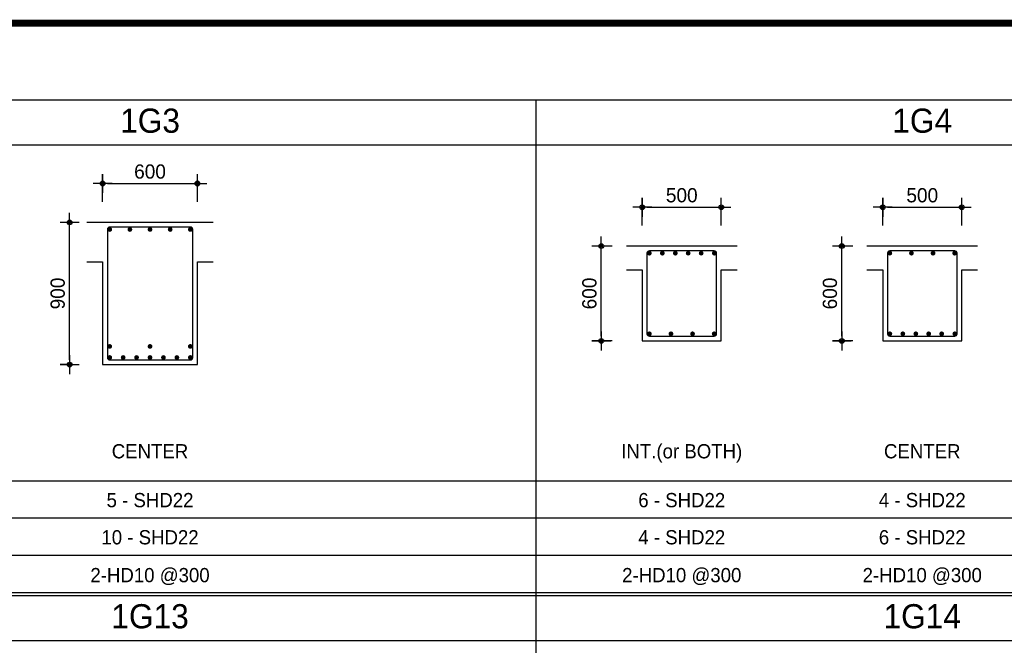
# Model space of a CAD drawing. Header units: millimetres. Extents: x 3445018 to 4174071, y -6064565 to -5122887.
# Tile 22 of 192: x 3682799 to 3689028, y -5828982 to -5825023. Entities that reach past the tile are written whole.
import ezdxf
from ezdxf.enums import TextEntityAlignment as Align

# ---------------------------------------------------------------- set-up
doc = ezdxf.new("R2010")
doc.units = ezdxf.units.MM
doc.header["$MEASUREMENT"] = 0
doc.layers.get('DEFPOINTS').update_dxf_attribs({"linetype": 'CONTINUOUS'})
for name, color, linetype in [('A_GE_FORM', 7, 'CONTINUOUS'), ('DIM', 7, 'CONTINUOUS'), ('guide', 9, 'CONTINUOUS'), ('S-BAR-SEC', 4, 'CONTINUOUS'), ('SO-252', 252, 'CONTINUOUS'), ('WA1', 2, 'CONTINUOUS'), ('WA2', 3, 'CONTINUOUS'), ('문자', 2, 'CONTINUOUS')]:
    doc.layers.add(name, color=color, linetype=linetype)
doc.styles.add('HY울릉도 L', font='txt')
doc.styles.add('SDP-S', font='txt')
doc.styles.add('돋움', font='txt')
doc.dimstyles.new('SMDI-3', dxfattribs={"dimtxt": 3, "dimasz": 1, "dimexe": 2, "dimexo": 3, "dimgap": 1, "dimtad": 1, "dimdsep": 46, "dimtxsty": 'HY울릉도 L', "dimblk": 'Z_DOT', "dimcen": 2.5, "dimdle": 1.5, "dimclrd": 1, "dimclre": 1, "dimclrt": 2, "dimadec": 0, "dimazin": 0, "dimtfac": 1, "dimtix": 1, "dimtmove": 2, "dimatfit": 3, "dimldrblk": 'Z_DOT', "dimfxl": 2, "dimtvp": 1, "dimtolj": 1, "dimtzin": 0, "dimarcsym": 0})

# ---------------------------------------------------------------- blocks, each defined once
blk = doc.blocks.new('sheet _서영')
at = {"layer": 'A_GE_FORM', "const_width": 1.5}
blk.add_lwpolyline([(-361868.49, -1059038.93), (-362670.49, -1059038.93), (-362670.49, -1058483.93), (-361868.49, -1058483.93)], close=True, dxfattribs=at)
blk = doc.blocks.new('Z_DOT')
at = {"layer": 'DIM', "color": 1, "ltscale": 3}
for p, q in [((-2, 0), (2, 0)), ((0, -2), (0, 2))]:
    blk.add_line(p, q, dxfattribs=at)
for radius in [0.5, 0.25]:
    blk.add_circle((0, 0), radius, dxfattribs=at)
blk = doc.blocks.new('*D198')
at = {"layer": 'DEFPOINTS', "color": 0, "ltscale": 3, "transparency": 16777216}
for p in [(3687237.6, -5826209.6), (3686737.6, -5826415.6), (3687237.6, -5826415.6)]:
    blk.add_point(p, dxfattribs=at)
at = {"layer": 'DIM', "color": 1, "lineweight": -2, "ltscale": 3, "transparency": 16777216}
for p, q in [((3686737.6, -5826325.6), (3686737.6, -5826149.6)), ((3687237.6, -5826325.6), (3687237.6, -5826149.6)), ((3686767.6, -5826209.6), (3687207.6, -5826209.6))]:
    blk.add_line(p, q, dxfattribs=at)
at = {"layer": 'DIM', "color": 1, "lineweight": -2, "ltscale": 3, "transparency": 16777216, "xscale": 30, "yscale": 30, "zscale": 30, "rotation": 180}
blk.add_blockref('Z_DOT', (3686737.6, -5826209.6), dxfattribs=at)
at = {"layer": 'DIM', "color": 1, "lineweight": -2, "ltscale": 3, "transparency": 16777216, "xscale": 30, "yscale": 30, "zscale": 30}
blk.add_blockref('Z_DOT', (3687237.6, -5826209.6), dxfattribs=at)
at = {"layer": 'DIM', "color": 2, "ltscale": 3, "transparency": 16777216, "insert": (3686987.6, -5826134.5), "char_height": 90, "attachment_point": 5, "style": 'SDP-S'}
blk.add_mtext('\\A1;500', dxfattribs=at)
blk = doc.blocks.new('*D199')
at = {"layer": 'DEFPOINTS', "color": 0, "ltscale": 3, "transparency": 16777216}
for p in [(3686478.8, -5826455.6), (3686637.6, -5826455.6), (3686637.6, -5827055.6)]:
    blk.add_point(p, dxfattribs=at)
at = {"layer": 'DIM', "color": 1, "lineweight": -2, "ltscale": 3, "transparency": 16777216}
for p, q in [((3686547.6, -5826455.6), (3686418.8, -5826455.6)), ((3686478.8, -5827025.6), (3686478.8, -5826485.6)), ((3686547.6, -5827055.6), (3686418.8, -5827055.6))]:
    blk.add_line(p, q, dxfattribs=at)
at = {"layer": 'DIM', "color": 1, "lineweight": -2, "ltscale": 3, "transparency": 16777216, "xscale": 30, "yscale": 30, "zscale": 30}
for p, rotation in [((3686478.8, -5826455.6), 90), ((3686478.8, -5827055.6), 270)]:
    blk.add_blockref('Z_DOT', p, dxfattribs=dict(at, rotation=rotation))
at = {"layer": 'DIM', "color": 2, "ltscale": 3, "transparency": 16777216, "insert": (3686403.8, -5826755.6), "char_height": 90, "attachment_point": 5, "rotation": 90, "style": 'SDP-S'}
blk.add_mtext('\\A1;600', dxfattribs=at)
blk = doc.blocks.new('*D200')
at = {"layer": 'DEFPOINTS', "color": 0, "ltscale": 3, "transparency": 16777216}
for p in [(3688759.1, -5826209.6), (3688259.1, -5826415.6), (3688759.1, -5826415.6)]:
    blk.add_point(p, dxfattribs=at)
at = {"layer": 'DIM', "color": 1, "lineweight": -2, "ltscale": 3, "transparency": 16777216}
for p, q in [((3688259.1, -5826325.6), (3688259.1, -5826149.6)), ((3688759.1, -5826325.6), (3688759.1, -5826149.6)), ((3688289.1, -5826209.6), (3688729.1, -5826209.6))]:
    blk.add_line(p, q, dxfattribs=at)
at = {"layer": 'DIM', "color": 1, "lineweight": -2, "ltscale": 3, "transparency": 16777216, "xscale": 30, "yscale": 30, "zscale": 30, "rotation": 180}
blk.add_blockref('Z_DOT', (3688259.1, -5826209.6), dxfattribs=at)
at = {"layer": 'DIM', "color": 1, "lineweight": -2, "ltscale": 3, "transparency": 16777216, "xscale": 30, "yscale": 30, "zscale": 30}
blk.add_blockref('Z_DOT', (3688759.1, -5826209.6), dxfattribs=at)
at = {"layer": 'DIM', "color": 2, "ltscale": 3, "transparency": 16777216, "insert": (3688509.1, -5826134.5), "char_height": 90, "attachment_point": 5, "style": 'SDP-S'}
blk.add_mtext('\\A1;500', dxfattribs=at)
blk = doc.blocks.new('*D201')
at = {"layer": 'DEFPOINTS', "color": 0, "ltscale": 3, "transparency": 16777216}
for p in [(3688000.3, -5826455.6), (3688159.1, -5826455.6), (3688159.1, -5827055.6)]:
    blk.add_point(p, dxfattribs=at)
at = {"layer": 'DIM', "color": 1, "lineweight": -2, "ltscale": 3, "transparency": 16777216}
for p, q in [((3688069.1, -5826455.6), (3687940.3, -5826455.6)), ((3688000.3, -5827025.6), (3688000.3, -5826485.6)), ((3688069.1, -5827055.6), (3687940.3, -5827055.6))]:
    blk.add_line(p, q, dxfattribs=at)
at = {"layer": 'DIM', "color": 1, "lineweight": -2, "ltscale": 3, "transparency": 16777216, "xscale": 30, "yscale": 30, "zscale": 30}
for p, rotation in [((3688000.3, -5826455.6), 90), ((3688000.3, -5827055.6), 270)]:
    blk.add_blockref('Z_DOT', p, dxfattribs=dict(at, rotation=rotation))
at = {"layer": 'DIM', "color": 2, "ltscale": 3, "transparency": 16777216, "insert": (3687925.2, -5826755.6), "char_height": 90, "attachment_point": 5, "rotation": 90, "style": 'SDP-S'}
blk.add_mtext('\\A1;600', dxfattribs=at)
blk = doc.blocks.new('*D250')
at = {"layer": 'DEFPOINTS', "color": 0, "ltscale": 3, "transparency": 16777216}
for p in [(3683923.9, -5826059.6), (3683323.9, -5826265.6), (3683923.9, -5826265.6)]:
    blk.add_point(p, dxfattribs=at)
at = {"layer": 'DIM', "color": 1, "lineweight": -2, "ltscale": 3, "transparency": 16777216}
for p, q in [((3683323.9, -5826175.6), (3683323.9, -5825999.6)), ((3683923.9, -5826175.6), (3683923.9, -5825999.6)), ((3683353.9, -5826059.6), (3683893.9, -5826059.6))]:
    blk.add_line(p, q, dxfattribs=at)
at = {"layer": 'DIM', "color": 1, "lineweight": -2, "ltscale": 3, "transparency": 16777216, "xscale": 30, "yscale": 30, "zscale": 30, "rotation": 180}
blk.add_blockref('Z_DOT', (3683323.9, -5826059.6), dxfattribs=at)
at = {"layer": 'DIM', "color": 1, "lineweight": -2, "ltscale": 3, "transparency": 16777216, "xscale": 30, "yscale": 30, "zscale": 30}
blk.add_blockref('Z_DOT', (3683923.9, -5826059.6), dxfattribs=at)
at = {"layer": 'DIM', "color": 2, "ltscale": 3, "transparency": 16777216, "insert": (3683623.9, -5825984.5), "char_height": 90, "attachment_point": 5, "style": 'SDP-S'}
blk.add_mtext('\\A1;600', dxfattribs=at)
blk = doc.blocks.new('*D251')
at = {"layer": 'DEFPOINTS', "color": 0, "ltscale": 3, "transparency": 16777216}
for p in [(3683115.2, -5826305.6), (3683223.9, -5826305.6), (3683223.9, -5827205.6)]:
    blk.add_point(p, dxfattribs=at)
at = {"layer": 'DIM', "color": 1, "lineweight": -2, "ltscale": 3, "transparency": 16777216}
for p, q in [((3683133.9, -5826305.6), (3683055.2, -5826305.6)), ((3683115.2, -5827175.6), (3683115.2, -5826335.6)), ((3683133.9, -5827205.6), (3683055.2, -5827205.6))]:
    blk.add_line(p, q, dxfattribs=at)
at = {"layer": 'DIM', "color": 1, "lineweight": -2, "ltscale": 3, "transparency": 16777216, "xscale": 30, "yscale": 30, "zscale": 30}
for p, rotation in [((3683115.2, -5826305.6), 90), ((3683115.2, -5827205.6), 270)]:
    blk.add_blockref('Z_DOT', p, dxfattribs=dict(at, rotation=rotation))
at = {"layer": 'DIM', "color": 2, "ltscale": 3, "transparency": 16777216, "insert": (3683040.1, -5826755.6), "char_height": 90, "attachment_point": 5, "rotation": 90, "style": 'SDP-S'}
blk.add_mtext('\\A1;900', dxfattribs=at)

msp = doc.modelspace()

# ---------------------------------------------------------------- hatches: boundary and pattern name
at = {"layer": 'S-BAR-SEC'}
h = msp.add_hatch(color=256, dxfattribs=at)
h.dxf.hatch_style = 1
h.paths.add_polyline_path([(3688319.069, -5826500.627, 1), (3688289.069, -5826500.627, 1)])
h = msp.add_hatch(color=256, dxfattribs=at)
h.dxf.hatch_style = 1
h.paths.add_polyline_path([(3688455.736, -5826500.627, 1), (3688425.736, -5826500.627, 1)])
h = msp.add_hatch(color=256, dxfattribs=at)
h.dxf.hatch_style = 1
h.paths.add_polyline_path([(3688592.402, -5826500.627, 1), (3688562.402, -5826500.627, 1)])
h = msp.add_hatch(color=256, dxfattribs=at)
h.dxf.hatch_style = 1
h.paths.add_polyline_path([(3688729.069, -5826500.627, 1), (3688699.069, -5826500.627, 1)])
h = msp.add_hatch(color=256, dxfattribs=at)
h.dxf.hatch_style = 1
h.paths.add_polyline_path([(3686797.634, -5827010.627, 1), (3686767.634, -5827010.627, 1)])
h = msp.add_hatch(color=256, dxfattribs=at)
h.dxf.hatch_style = 1
h.paths.add_polyline_path([(3686934.301, -5827010.627, 1), (3686904.301, -5827010.627, 1)])
h = msp.add_hatch(color=256, dxfattribs=at)
h.dxf.hatch_style = 1
h.paths.add_polyline_path([(3687070.967, -5827010.627, 1), (3687040.967, -5827010.627, 1)])
h = msp.add_hatch(color=256, dxfattribs=at)
h.dxf.hatch_style = 1
h.paths.add_polyline_path([(3687207.634, -5827010.627, 1), (3687177.634, -5827010.627, 1)])
at = {"layer": 'WA1'}
h = msp.add_hatch(color=256, dxfattribs=at)
h.dxf.hatch_style = 1
h.paths.add_polyline_path([(3683383.939, -5826350.627, -1), (3683353.939, -5826350.627, -1)])
h = msp.add_hatch(color=256, dxfattribs=at)
h.dxf.hatch_style = 1
h.paths.add_polyline_path([(3683383.939, -5826350.627, 1), (3683353.939, -5826350.627, 1)])
h = msp.add_hatch(color=256, dxfattribs=at)
h.dxf.hatch_style = 1
h.paths.add_polyline_path([(3683511.439, -5826350.627, -1), (3683481.439, -5826350.627, -1)])
h = msp.add_hatch(color=256, dxfattribs=at)
h.dxf.hatch_style = 1
h.paths.add_polyline_path([(3683511.439, -5826350.627, 1), (3683481.439, -5826350.627, 1)])
h = msp.add_hatch(color=256, dxfattribs=at)
h.dxf.hatch_style = 1
h.paths.add_polyline_path([(3683638.939, -5826350.627, -1), (3683608.939, -5826350.627, -1)])
h = msp.add_hatch(color=256, dxfattribs=at)
h.dxf.hatch_style = 1
h.paths.add_polyline_path([(3683638.939, -5826350.627, 1), (3683608.939, -5826350.627, 1)])
h = msp.add_hatch(color=256, dxfattribs=at)
h.dxf.hatch_style = 1
h.paths.add_polyline_path([(3683736.439, -5826350.627, 1), (3683766.439, -5826350.627, 1)])
h = msp.add_hatch(color=256, dxfattribs=at)
h.dxf.hatch_style = 1
h.paths.add_polyline_path([(3683736.439, -5826350.627, -1), (3683766.439, -5826350.627, -1)])
h = msp.add_hatch(color=256, dxfattribs=at)
h.dxf.hatch_style = 1
h.paths.add_polyline_path([(3683863.939, -5826350.627, 1), (3683893.939, -5826350.627, 1)])
h = msp.add_hatch(color=256, dxfattribs=at)
h.dxf.hatch_style = 1
h.paths.add_polyline_path([(3683863.939, -5826350.627, -1), (3683893.939, -5826350.627, -1)])
h = msp.add_hatch(color=256, dxfattribs=at)
h.dxf.hatch_style = 1
h.paths.add_polyline_path([(3686797.634, -5826500.627, 1), (3686767.634, -5826500.627, 1)])
h = msp.add_hatch(color=256, dxfattribs=at)
h.dxf.hatch_style = 1
h.paths.add_polyline_path([(3686879.834, -5826500.627, 1), (3686849.834, -5826500.627, 1)])
h = msp.add_hatch(color=256, dxfattribs=at)
h.dxf.hatch_style = 1
h.paths.add_polyline_path([(3686962.034, -5826500.627, 1), (3686932.034, -5826500.627, 1)])
h = msp.add_hatch(color=256, dxfattribs=at)
h.dxf.hatch_style = 1
h.paths.add_polyline_path([(3687013.234, -5826500.627, -1), (3687043.234, -5826500.627, -1)])
h = msp.add_hatch(color=256, dxfattribs=at)
h.dxf.hatch_style = 1
h.paths.add_polyline_path([(3687095.434, -5826500.627, -1), (3687125.434, -5826500.627, -1)])
h = msp.add_hatch(color=256, dxfattribs=at)
h.dxf.hatch_style = 1
h.paths.add_polyline_path([(3687208.634, -5826500.627, 1), (3687178.634, -5826500.627, 1)])
h = msp.add_hatch(color=256, dxfattribs=at)
h.dxf.hatch_style = 1
h.paths.add_polyline_path([(3688319.069, -5827010.627, 1), (3688289.069, -5827010.627, 1)])
h = msp.add_hatch(color=256, dxfattribs=at)
h.dxf.hatch_style = 1
h.paths.add_polyline_path([(3688401.269, -5827010.627, 1), (3688371.269, -5827010.627, 1)])
h = msp.add_hatch(color=256, dxfattribs=at)
h.dxf.hatch_style = 1
h.paths.add_polyline_path([(3688483.469, -5827010.627, 1), (3688453.469, -5827010.627, 1)])
h = msp.add_hatch(color=256, dxfattribs=at)
h.dxf.hatch_style = 1
h.paths.add_polyline_path([(3688534.669, -5827010.627, -1), (3688564.669, -5827010.627, -1)])
h = msp.add_hatch(color=256, dxfattribs=at)
h.dxf.hatch_style = 1
h.paths.add_polyline_path([(3688616.869, -5827010.627, -1), (3688646.869, -5827010.627, -1)])
h = msp.add_hatch(color=256, dxfattribs=at)
h.dxf.hatch_style = 1
h.paths.add_polyline_path([(3688730.069, -5827010.627, 1), (3688700.069, -5827010.627, 1)])
h = msp.add_hatch(color=256, dxfattribs=at)
h.dxf.hatch_style = 1
h.paths.add_polyline_path([(3683383.939, -5827090.627, 1), (3683353.939, -5827090.627, 1)])
h = msp.add_hatch(color=256, dxfattribs=at)
h.dxf.hatch_style = 1
h.paths.add_polyline_path([(3683383.939, -5827090.627, -1), (3683353.939, -5827090.627, -1)])
h = msp.add_hatch(color=256, dxfattribs=at)
h.dxf.hatch_style = 1
h.paths.add_polyline_path([(3683638.939, -5827090.627, 1), (3683608.939, -5827090.627, 1)])
h = msp.add_hatch(color=256, dxfattribs=at)
h.dxf.hatch_style = 1
h.paths.add_polyline_path([(3683638.939, -5827090.627, -1), (3683608.939, -5827090.627, -1)])
h = msp.add_hatch(color=256, dxfattribs=at)
h.dxf.hatch_style = 1
h.paths.add_polyline_path([(3683893.939, -5827090.627, 1), (3683863.939, -5827090.627, 1)])
h = msp.add_hatch(color=256, dxfattribs=at)
h.dxf.hatch_style = 1
h.paths.add_polyline_path([(3683893.939, -5827090.627, -1), (3683863.939, -5827090.627, -1)])
h = msp.add_hatch(color=256, dxfattribs=at)
h.dxf.hatch_style = 1
h.paths.add_polyline_path([(3683383.939, -5827160.627, -1), (3683353.939, -5827160.627, -1)])
h = msp.add_hatch(color=256, dxfattribs=at)
h.dxf.hatch_style = 1
h.paths.add_polyline_path([(3683383.939, -5827160.627, 1), (3683353.939, -5827160.627, 1)])
h = msp.add_hatch(color=256, dxfattribs=at)
h.dxf.hatch_style = 1
h.paths.add_polyline_path([(3683383.939, -5827160.627, 1), (3683353.939, -5827160.627, 1)])
h = msp.add_hatch(color=256, dxfattribs=at)
h.dxf.hatch_style = 1
h.paths.add_polyline_path([(3683383.939, -5827160.627, -1), (3683353.939, -5827160.627, -1)])
h = msp.add_hatch(color=256, dxfattribs=at)
h.dxf.hatch_style = 1
h.paths.add_polyline_path([(3683468.939, -5827160.627, -1), (3683438.939, -5827160.627, -1)])
h = msp.add_hatch(color=256, dxfattribs=at)
h.dxf.hatch_style = 1
h.paths.add_polyline_path([(3683468.939, -5827160.627, 1), (3683438.939, -5827160.627, 1)])
h = msp.add_hatch(color=256, dxfattribs=at)
h.dxf.hatch_style = 1
h.paths.add_polyline_path([(3683468.939, -5827160.627, 1), (3683438.939, -5827160.627, 1)])
h = msp.add_hatch(color=256, dxfattribs=at)
h.dxf.hatch_style = 1
h.paths.add_polyline_path([(3683468.939, -5827160.627, -1), (3683438.939, -5827160.627, -1)])
h = msp.add_hatch(color=256, dxfattribs=at)
h.dxf.hatch_style = 1
h.paths.add_polyline_path([(3683553.939, -5827160.627, -1), (3683523.939, -5827160.627, -1)])
h = msp.add_hatch(color=256, dxfattribs=at)
h.dxf.hatch_style = 1
h.paths.add_polyline_path([(3683553.939, -5827160.627, 1), (3683523.939, -5827160.627, 1)])
h = msp.add_hatch(color=256, dxfattribs=at)
h.dxf.hatch_style = 1
h.paths.add_polyline_path([(3683553.939, -5827160.627, 1), (3683523.939, -5827160.627, 1)])
h = msp.add_hatch(color=256, dxfattribs=at)
h.dxf.hatch_style = 1
h.paths.add_polyline_path([(3683553.939, -5827160.627, -1), (3683523.939, -5827160.627, -1)])
h = msp.add_hatch(color=256, dxfattribs=at)
h.dxf.hatch_style = 1
h.paths.add_polyline_path([(3683608.939, -5827160.627, -1), (3683638.939, -5827160.627, -1)])
h = msp.add_hatch(color=256, dxfattribs=at)
h.dxf.hatch_style = 1
h.paths.add_polyline_path([(3683608.939, -5827160.627, 1), (3683638.939, -5827160.627, 1)])
h = msp.add_hatch(color=256, dxfattribs=at)
h.dxf.hatch_style = 1
h.paths.add_polyline_path([(3683638.939, -5827160.627, 1), (3683608.939, -5827160.627, 1)])
h = msp.add_hatch(color=256, dxfattribs=at)
h.dxf.hatch_style = 1
h.paths.add_polyline_path([(3683638.939, -5827160.627, -1), (3683608.939, -5827160.627, -1)])
h = msp.add_hatch(color=256, dxfattribs=at)
h.dxf.hatch_style = 1
h.paths.add_polyline_path([(3683693.939, -5827160.627, 1), (3683723.939, -5827160.627, 1)])
h = msp.add_hatch(color=256, dxfattribs=at)
h.dxf.hatch_style = 1
h.paths.add_polyline_path([(3683693.939, -5827160.627, -1), (3683723.939, -5827160.627, -1)])
h = msp.add_hatch(color=256, dxfattribs=at)
h.dxf.hatch_style = 1
h.paths.add_polyline_path([(3683693.939, -5827160.627, -1), (3683723.939, -5827160.627, -1)])
h = msp.add_hatch(color=256, dxfattribs=at)
h.dxf.hatch_style = 1
h.paths.add_polyline_path([(3683693.939, -5827160.627, 1), (3683723.939, -5827160.627, 1)])
h = msp.add_hatch(color=256, dxfattribs=at)
h.dxf.hatch_style = 1
h.paths.add_polyline_path([(3683778.939, -5827160.627, 1), (3683808.939, -5827160.627, 1)])
h = msp.add_hatch(color=256, dxfattribs=at)
h.dxf.hatch_style = 1
h.paths.add_polyline_path([(3683778.939, -5827160.627, -1), (3683808.939, -5827160.627, -1)])
h = msp.add_hatch(color=256, dxfattribs=at)
h.dxf.hatch_style = 1
h.paths.add_polyline_path([(3683778.939, -5827160.627, -1), (3683808.939, -5827160.627, -1)])
h = msp.add_hatch(color=256, dxfattribs=at)
h.dxf.hatch_style = 1
h.paths.add_polyline_path([(3683778.939, -5827160.627, 1), (3683808.939, -5827160.627, 1)])
h = msp.add_hatch(color=256, dxfattribs=at)
h.dxf.hatch_style = 1
h.paths.add_polyline_path([(3683863.939, -5827160.627, 1), (3683893.939, -5827160.627, 1)])
h = msp.add_hatch(color=256, dxfattribs=at)
h.dxf.hatch_style = 1
h.paths.add_polyline_path([(3683863.939, -5827160.627, -1), (3683893.939, -5827160.627, -1)])
h = msp.add_hatch(color=256, dxfattribs=at)
h.dxf.hatch_style = 1
h.paths.add_polyline_path([(3683863.939, -5827160.627, -1), (3683893.939, -5827160.627, -1)])
h = msp.add_hatch(color=256, dxfattribs=at)
h.dxf.hatch_style = 1
h.paths.add_polyline_path([(3683863.939, -5827160.627, 1), (3683893.939, -5827160.627, 1)])

# ---------------------------------------------------------------- linework, layer by layer
at = {"layer": 'guide'}
for p, q in [((3690951.504, -5825532.427), (3670461.504, -5825532.427)), ((3686066.504, -5841192.827), (3686066.504, -5825532.427)), ((3690951.504, -5825816.627), (3670461.504, -5825816.627)), ((3690951.504, -5827943.227), (3670461.504, -5827943.227)), ((3690951.504, -5828178.427), (3670461.504, -5828178.427)), ((3690951.504, -5828413.627), (3670461.504, -5828413.627)), ((3690951.504, -5828648.827), (3670461.504, -5828648.827)), ((3690951.504, -5828668.427), (3670461.504, -5828668.427)), ((3690951.504, -5828952.627), (3670461.504, -5828952.627))]:
    msp.add_line(p, q, dxfattribs=at)
at = {"layer": 'SO-252'}
for points in [[(3684023.939, -5826305.627), (3683223.939, -5826305.627)], [(3687337.634, -5826455.627), (3686637.634, -5826455.627)], [(3688859.069, -5826455.627), (3688159.069, -5826455.627)], [(3683223.939, -5826555.627), (3683323.939, -5826555.627), (3683323.939, -5827205.627), (3683923.939, -5827205.627), (3683923.939, -5826555.627), (3684023.939, -5826555.627)], [(3686637.634, -5826605.627), (3686737.634, -5826605.627), (3686737.634, -5827055.627), (3687237.634, -5827055.627), (3687237.634, -5826605.627), (3687337.634, -5826605.627)], [(3688159.069, -5826605.627), (3688259.069, -5826605.627), (3688259.069, -5827055.627), (3688759.069, -5827055.627), (3688759.069, -5826605.627), (3688859.069, -5826605.627)]]:
    msp.add_lwpolyline(points, dxfattribs=at)
at = {"layer": 'WA2'}
for points in [[(3683368.939, -5827175.627), (3683878.939, -5827175.627, 0.41421356), (3683893.939, -5827160.627), (3683893.939, -5826350.627, 0.41421356), (3683878.939, -5826335.627), (3683368.939, -5826335.627, 0.41421356), (3683353.939, -5826350.627), (3683353.939, -5827160.627, 0.41421356)], [(3686782.634, -5827025.627), (3687192.634, -5827025.627, 0.41421356), (3687207.634, -5827010.627), (3687207.634, -5826500.627, 0.41421356), (3687192.634, -5826485.627), (3686782.634, -5826485.627, 0.41421356), (3686767.634, -5826500.627), (3686767.634, -5827010.627, 0.41421356)], [(3688304.069, -5827025.627), (3688714.069, -5827025.627, 0.41421356), (3688729.069, -5827010.627), (3688729.069, -5826500.627, 0.41421356), (3688714.069, -5826485.627), (3688304.069, -5826485.627, 0.41421356), (3688289.069, -5826500.627), (3688289.069, -5827010.627, 0.41421356)]]:
    msp.add_lwpolyline(points, format="xyb", close=True, dxfattribs=at)

# ---------------------------------------------------------------- block references
at = {"layer": '문자', "xscale": 30, "yscale": 30, "zscale": 30}
msp.add_blockref('sheet _서영', (14550171.1, 25929472.553), dxfattribs=at)

# ---------------------------------------------------------------- texts
at = {"layer": '문자', "color": 3, "style": '돋움'}
for s, p in [('1G3', (3683624.199, -5825738.551)), ('1G4', (3688508.809, -5825738.551)), ('1G13', (3683624.199, -5828874.551)), ('1G14', (3688508.809, -5828874.551))]:
    msp.add_text(s, height=153, dxfattribs=at).set_placement(p, align=Align.CENTER)
at = {"layer": '문자', "style": '돋움'}
for s, p in [('CENTER', (3683623.939, -5827753.954)), ('CENTER', (3683623.939, -5827753.954)), ('INT.(or BOTH)', (3686987.504, -5827753.958)), ('CENTER', (3688508.939, -5827753.954)), ('5 - SHD22', (3683623.939, -5828063.115)), ('6 - SHD22', (3686987.634, -5828063.115)), ('4 - SHD22', (3688509.069, -5828063.115)), ('10 - SHD22', (3683623.939, -5828298.315)), ('4 - SHD22', (3686987.634, -5828298.315)), ('6 - SHD22', (3688509.069, -5828298.315)), ('2-HD10 @300', (3683623.939, -5828537.724)), ('2-HD10 @300', (3686987.634, -5828537.724)), ('2-HD10 @300', (3688509.069, -5828537.724))]:
    msp.add_text(s, height=90, dxfattribs=at).set_placement(p, align=Align.MIDDLE_CENTER)

# ---------------------------------------------------------------- dimensions: what is measured, and where the dimension line sits
at = {"layer": 'DIM', "ltscale": 3}
for base, p1, p2, angle, text, picture, middle in [((3683923.939, -5826059.602), (3683323.939, -5826265.627), (3683923.939, -5826265.627), 180, '600', '*D250', (3683623.939, -5825984.54)), ((3683115.151, -5826305.627), (3683223.939, -5827205.627), (3683223.939, -5826305.627), 270, '900', '*D251', (3683040.09, -5826755.627)), ((3686478.846, -5826455.627), (3686637.634, -5827055.627), (3686637.634, -5826455.627), 270, '600', '*D199', (3686403.785, -5826755.627)), ((3688000.281, -5826455.627), (3688159.069, -5827055.627), (3688159.069, -5826455.627), 270, '600', '*D201', (3687925.22, -5826755.627))]:
    dim = msp.add_linear_dim(base=base, p1=p1, p2=p2, angle=angle, text=text, dimstyle='SMDI-3', override={"dimscale": 30, "dimtxsty": 'SDP-S'}, dxfattribs=at)
    dim.commit()
    dim.dimension.update_dxf_attribs({"geometry": picture, "text_midpoint": middle})
for base, p1, p2, picture, middle in [((3687237.634, -5826209.602), (3686737.634, -5826415.627), (3687237.634, -5826415.627), '*D198', (3686987.634, -5826134.54)), ((3688759.069, -5826209.602), (3688259.069, -5826415.627), (3688759.069, -5826415.627), '*D200', (3688509.069, -5826134.54))]:
    dim = msp.add_linear_dim(base=base, p1=p1, p2=p2, angle=180, dimstyle='SMDI-3', override={"dimscale": 30, "dimtxsty": 'SDP-S'}, dxfattribs=at)
    dim.commit()
    dim.dimension.update_dxf_attribs({"geometry": picture, "text_midpoint": middle})

doc.saveas('drawing.dxf')
